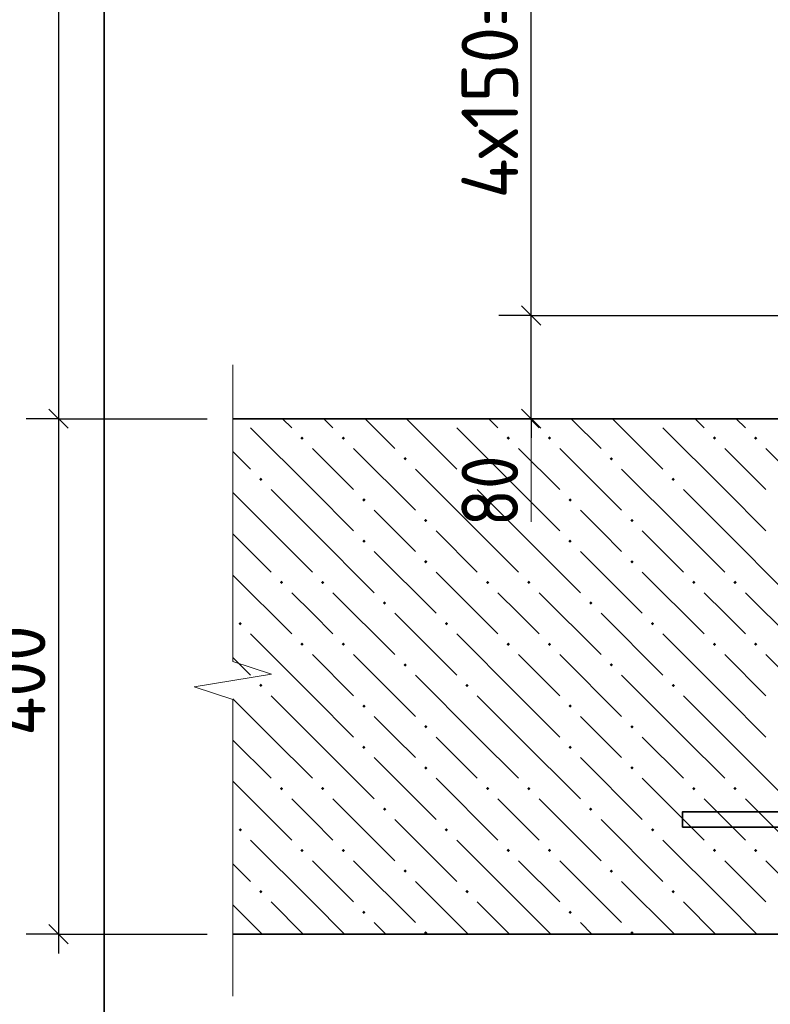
# Model space of a CAD drawing. Header units: millimetres. Extents: x 0 to 42000, y 0 to 29700.
# Tile 3 of 13: x 4368 to 7281, y 10031 to 13851. Entities that reach past the tile are written whole.
import ezdxf

# ---------------------------------------------------------------- set-up
doc = ezdxf.new("R2010")
doc.units = ezdxf.units.MM
for name, color, linetype, lineweight in [('Standard', 7, 'Continuous', 25), ('Выпуски арматуры Г-обр.', 52, 'Continuous', 25), ('ЖБ Плита Фундамента верхний уровень', 7, 'Continuous', 35), ('Примечания', 7, 'Continuous', 13)]:
    doc.layers.add(name, color=color, linetype=linetype, lineweight=lineweight)
doc.styles.add('ISOCPEUR', font='txt')

msp = doc.modelspace()

# ---------------------------------------------------------------- hatches: boundary and pattern name
at = {"layer": 'ЖБ Плита Фундамента верхний уровень', "linetype": 'Continuous', "lineweight": 18, "transparency": 33554687}
for points in [[(5225.7, 12303.2), (5223.8, 12301.4), (5221.9, 12303.2)], [(6025.7, 12303.2), (6023.8, 12301.4), (6021.9, 12303.2)], [(6825.7, 12303.2), (6823.8, 12301.4), (6821.9, 12303.2)], [(5457.3, 12227.9), (5463.8, 12234.4), (5470.3, 12227.9), (5463.8, 12221.4)], [(5617.3, 12227.9), (5623.8, 12234.4), (5630.3, 12227.9), (5623.8, 12221.4)], [(6257.3, 12227.9), (6263.8, 12234.4), (6270.3, 12227.9), (6263.8, 12221.4)], [(6417.3, 12227.9), (6423.8, 12234.4), (6430.3, 12227.9), (6423.8, 12221.4)], [(7057.3, 12227.9), (7063.8, 12234.4), (7070.3, 12227.9), (7063.8, 12221.4)], [(7217.3, 12227.9), (7223.8, 12234.4), (7230.3, 12227.9), (7223.8, 12221.4)], [(5857.3, 12147.9), (5863.8, 12154.4), (5870.3, 12147.9), (5863.8, 12141.4)], [(6657.3, 12147.9), (6663.8, 12154.4), (6670.3, 12147.9), (6663.8, 12141.4)], [(5297.3, 12067.9), (5303.8, 12074.4), (5310.3, 12067.9), (5303.8, 12061.4)], [(6097.3, 12067.9), (6103.8, 12074.4), (6110.3, 12067.9), (6103.8, 12061.4)], [(6897.3, 12067.9), (6903.8, 12074.4), (6910.3, 12067.9), (6903.8, 12061.4)], [(5697.3, 11987.9), (5703.8, 11994.4), (5710.3, 11987.9), (5703.8, 11981.4)], [(6497.3, 11987.9), (6503.8, 11994.4), (6510.3, 11987.9), (6503.8, 11981.4)], [(5937.3, 11907.9), (5943.8, 11914.4), (5950.3, 11907.9), (5943.8, 11901.4)], [(6737.3, 11907.9), (6743.8, 11914.4), (6750.3, 11907.9), (6743.8, 11901.4)], [(5697.3, 11827.9), (5703.8, 11834.4), (5710.3, 11827.9), (5703.8, 11821.4)], [(6497.3, 11827.9), (6503.8, 11834.4), (6510.3, 11827.9), (6503.8, 11821.4)], [(5937.3, 11747.9), (5943.8, 11754.4), (5950.3, 11747.9), (5943.8, 11741.4)], [(6737.3, 11747.9), (6743.8, 11754.4), (6750.3, 11747.9), (6743.8, 11741.4)], [(5377.3, 11667.9), (5383.8, 11674.4), (5390.3, 11667.9), (5383.8, 11661.4)], [(5537.3, 11667.9), (5543.8, 11674.4), (5550.3, 11667.9), (5543.8, 11661.4)], [(6177.3, 11667.9), (6183.8, 11674.4), (6190.3, 11667.9), (6183.8, 11661.4)], [(6337.3, 11667.9), (6343.8, 11674.4), (6350.3, 11667.9), (6343.8, 11661.4)], [(6977.3, 11667.9), (6983.8, 11674.4), (6990.3, 11667.9), (6983.8, 11661.4)], [(7137.3, 11667.9), (7143.8, 11674.4), (7150.3, 11667.9), (7143.8, 11661.4)], [(5777.3, 11587.9), (5783.8, 11594.4), (5790.3, 11587.9), (5783.8, 11581.4)], [(6577.3, 11587.9), (6583.8, 11594.4), (6590.3, 11587.9), (6583.8, 11581.4)], [(5217.3, 11507.9), (5223.8, 11514.4), (5230.3, 11507.9), (5223.8, 11501.4)], [(6017.3, 11507.9), (6023.8, 11514.4), (6030.3, 11507.9), (6023.8, 11501.4)], [(6817.3, 11507.9), (6823.8, 11514.4), (6830.3, 11507.9), (6823.8, 11501.4)], [(5457.3, 11427.9), (5463.8, 11434.4), (5470.3, 11427.9), (5463.8, 11421.4)], [(5617.3, 11427.9), (5623.8, 11434.4), (5630.3, 11427.9), (5623.8, 11421.4)], [(6257.3, 11427.9), (6263.8, 11434.4), (6270.3, 11427.9), (6263.8, 11421.4)], [(6417.3, 11427.9), (6423.8, 11434.4), (6430.3, 11427.9), (6423.8, 11421.4)], [(7057.3, 11427.9), (7063.8, 11434.4), (7070.3, 11427.9), (7063.8, 11421.4)], [(7217.3, 11427.9), (7223.8, 11434.4), (7230.3, 11427.9), (7223.8, 11421.4)], [(5857.3, 11347.9), (5863.8, 11354.4), (5870.3, 11347.9), (5863.8, 11341.4)], [(6657.3, 11347.9), (6663.8, 11354.4), (6670.3, 11347.9), (6663.8, 11341.4)], [(5297.3, 11267.9), (5303.8, 11274.4), (5310.3, 11267.9), (5303.8, 11261.4)], [(6097.3, 11267.9), (6103.8, 11274.4), (6110.3, 11267.9), (6103.8, 11261.4)], [(6897.3, 11267.9), (6903.8, 11274.4), (6910.3, 11267.9), (6903.8, 11261.4)], [(5697.3, 11187.9), (5703.8, 11194.4), (5710.3, 11187.9), (5703.8, 11181.4)], [(6497.3, 11187.9), (6503.8, 11194.4), (6510.3, 11187.9), (6503.8, 11181.4)], [(5937.3, 11107.9), (5943.8, 11114.4), (5950.3, 11107.9), (5943.8, 11101.4)], [(6737.3, 11107.9), (6743.8, 11114.4), (6750.3, 11107.9), (6743.8, 11101.4)], [(5697.3, 11027.9), (5703.8, 11034.4), (5710.3, 11027.9), (5703.8, 11021.4)], [(6497.3, 11027.9), (6503.8, 11034.4), (6510.3, 11027.9), (6503.8, 11021.4)], [(5937.3, 10947.9), (5943.8, 10954.4), (5950.3, 10947.9), (5943.8, 10941.4)], [(6737.3, 10947.9), (6743.8, 10954.4), (6750.3, 10947.9), (6743.8, 10941.4)], [(5377.3, 10867.9), (5383.8, 10874.4), (5390.3, 10867.9), (5383.8, 10861.4)], [(5537.3, 10867.9), (5543.8, 10874.4), (5550.3, 10867.9), (5543.8, 10861.4)], [(6177.3, 10867.9), (6183.8, 10874.4), (6190.3, 10867.9), (6183.8, 10861.4)], [(6337.3, 10867.9), (6343.8, 10874.4), (6350.3, 10867.9), (6343.8, 10861.4)], [(6977.3, 10867.9), (6983.8, 10874.4), (6990.3, 10867.9), (6983.8, 10861.4)], [(7137.3, 10867.9), (7143.8, 10874.4), (7150.3, 10867.9), (7143.8, 10861.4)], [(5777.3, 10787.9), (5783.8, 10794.4), (5790.3, 10787.9), (5783.8, 10781.4)], [(6577.3, 10787.9), (6583.8, 10794.4), (6590.3, 10787.9), (6583.8, 10781.4)], [(5217.3, 10707.9), (5223.8, 10714.4), (5230.3, 10707.9), (5223.8, 10701.4)], [(6017.3, 10707.9), (6023.8, 10714.4), (6030.3, 10707.9), (6023.8, 10701.4)], [(6817.3, 10707.9), (6823.8, 10714.4), (6830.3, 10707.9), (6823.8, 10701.4)], [(5457.3, 10627.9), (5463.8, 10634.4), (5470.3, 10627.9), (5463.8, 10621.4)], [(5617.3, 10627.9), (5623.8, 10634.4), (5630.3, 10627.9), (5623.8, 10621.4)], [(6257.3, 10627.9), (6263.8, 10634.4), (6270.3, 10627.9), (6263.8, 10621.4)], [(6417.3, 10627.9), (6423.8, 10634.4), (6430.3, 10627.9), (6423.8, 10621.4)], [(7057.3, 10627.9), (7063.8, 10634.4), (7070.3, 10627.9), (7063.8, 10621.4)], [(7217.3, 10627.9), (7223.8, 10634.4), (7230.3, 10627.9), (7223.8, 10621.4)], [(5857.3, 10547.9), (5863.8, 10554.4), (5870.3, 10547.9), (5863.8, 10541.4)], [(6657.3, 10547.9), (6663.8, 10554.4), (6670.3, 10547.9), (6663.8, 10541.4)], [(5297.3, 10467.9), (5303.8, 10474.4), (5310.3, 10467.9), (5303.8, 10461.4)], [(6097.3, 10467.9), (6103.8, 10474.4), (6110.3, 10467.9), (6103.8, 10461.4)], [(6897.3, 10467.9), (6903.8, 10474.4), (6910.3, 10467.9), (6903.8, 10461.4)], [(5697.3, 10387.9), (5703.8, 10394.4), (5710.3, 10387.9), (5703.8, 10381.4)], [(6497.3, 10387.9), (6503.8, 10394.4), (6510.3, 10387.9), (6503.8, 10381.4)], [(5937.3, 10307.9), (5943.8, 10314.4), (5950.3, 10307.9), (5945.7, 10303.2), (5941.9, 10303.2)], [(6737.3, 10307.9), (6743.8, 10314.4), (6750.3, 10307.9), (6745.7, 10303.2), (6741.9, 10303.2)]]:
    msp.add_hatch(color=7, dxfattribs=at).paths.add_polyline_path(points, flags=16)

# ---------------------------------------------------------------- linework, layer by layer
at = {"layer": 'Standard', "color": 254, "linetype": 'Continuous', "lineweight": 35, "true_color": 0xc4c4ff, "transparency": 33554687}
msp.add_line((4695.4, 29200), (4695.4, 9803.2), dxfattribs=at)
at = {"layer": 'Standard', "color": 7, "linetype": 'Continuous', "lineweight": -3, "transparency": 33554687}
for p, q in [((4518.2, 25003.2), (4518.2, 12303.2)), ((6352.3, 12703.2), (6352.3, 14953.2)), ((6352.3, 12703.2), (6227.3, 12703.2)), ((6352.3, 12703.2), (6477.3, 12703.2)), ((6352.3, 12303.2), (6352.3, 12703.2)), ((4518.2, 12303.2), (4393.2, 12303.2)), ((4518.2, 12303.2), (4643.2, 12303.2)), ((4518.2, 12303.2), (5095.4, 12303.2)), ((4518.2, 12303.2), (4518.2, 10303.2)), ((6352.3, 12303.2), (6227.3, 12303.2)), ((6352.3, 12303.2), (6477.3, 12303.2)), ((6352.3, 12303.2), (6352.3, 12228.2)), ((4518.2, 10303.2), (4393.2, 10303.2)), ((4518.2, 10303.2), (4643.2, 10303.2)), ((4518.2, 10303.2), (5095.4, 10303.2)), ((4518.2, 10303.2), (4518.2, 10228.2))]:
    msp.add_line(p, q, dxfattribs=at)
at = {"layer": 'Standard', "color": 7, "linetype": 'Continuous', "lineweight": 25, "transparency": 33554687}
for p, q in [((6389.8, 12665.7), (6314.8, 12740.7)), ((4480.7, 12340.7), (4555.7, 12265.7)), ((6389.8, 12265.7), (6314.8, 12340.7)), ((4480.7, 10340.7), (4555.7, 10265.7))]:
    msp.add_line(p, q, dxfattribs=at)
at = {"layer": 'Standard', "color": 7, "linetype": 'Continuous', "lineweight": 13, "transparency": 33554687}
msp.add_line((6352.3, 12303.2), (6352.3, 11903.2), dxfattribs=at)
at = {"layer": 'Standard', "color": 7, "linetype": 'Continuous', "lineweight": -3, "transparency": 33554687}
for points in [[(6352.3, 12703.2), (6798, 12703.2), (6798, 12703.2), (7795.4, 12703.2)], [(6352.3, 12303.2), (6335.3, 12303.2), (6335.3, 12303.2), (6335.3, 12303.2), (6335.3, 12303.2), (6335.3, 12303.2), (6335.3, 12303.2), (6335.3, 12303.2), (6335.3, 12303.2), (6321, 12303.2), (6321, 12303.2), (6202.3, 12303.2)]]:
    msp.add_lwpolyline(points, dxfattribs=at)
at = {"layer": 'Выпуски арматуры Г-обр.', "color": 7, "linetype": 'Continuous', "lineweight": 35, "transparency": 33554687}
msp.add_lwpolyline([(7975.3, 15303.2), (7975.3, 10924.1), (7970.1, 10886.4), (7957.2, 10847.2), (7937, 10811.1), (7912.2, 10781.4), (7882.5, 10756.6), (7846.4, 10736.4), (7807.2, 10723.5), (7769.5, 10718.2), (6940.3, 10718.2), (6940.3, 10778.2), (7765.4, 10778.2), (7793.6, 10782.2), (7822.1, 10791.6), (7848.3, 10806.2), (7869.6, 10824), (7887.4, 10845.3), (7902, 10871.5), (7911.4, 10900), (7915.3, 10928.2), (7915.3, 15303.2), (7975.3, 15303.2)], dxfattribs=at)
at = {"layer": 'ЖБ Плита Фундамента верхний уровень', "color": 7, "linetype": 'Continuous', "lineweight": 35, "transparency": 33554687}
for p, q in [((7695.4, 12303.2), (5195.4, 12303.2)), ((5195.4, 10303.2), (10195.4, 10303.2))]:
    msp.add_line(p, q, dxfattribs=at)
at = {"layer": 'ЖБ Плита Фундамента верхний уровень', "color": 252, "linetype": 'Continuous', "lineweight": 18, "true_color": 0x8f8f8f, "transparency": 33554687}
for p, q in [((5388.4, 12303.2), (5423.8, 12267.9)), ((5583.8, 12267.9), (5548.4, 12303.2)), ((5708.4, 12303.2), (5823.8, 12187.9)), ((5868.4, 12303.2), (6063.8, 12107.9)), ((6188.4, 12303.2), (6223.8, 12267.9)), ((6383.8, 12267.9), (6348.4, 12303.2)), ((6508.4, 12303.2), (6623.8, 12187.9)), ((6668.4, 12303.2), (6863.8, 12107.9)), ((6988.4, 12303.2), (7023.8, 12267.9)), ((7183.8, 12267.9), (7148.4, 12303.2)), ((5503.8, 12027.9), (5263.8, 12267.9)), ((6303.8, 12027.9), (6063.8, 12267.9)), ((7103.8, 12027.9), (6863.8, 12267.9)), ((5503.8, 12187.9), (5663.8, 12027.9)), ((5663.8, 12187.9), (5903.8, 11947.9)), ((6303.8, 12187.9), (6463.8, 12027.9)), ((6463.8, 12187.9), (6703.8, 11947.9)), ((7103.8, 12187.9), (7263.8, 12027.9)), ((7263.8, 12187.9), (7503.8, 11947.9)), ((5195.4, 12176.3), (5263.8, 12107.9)), ((6143.8, 11867.9), (5903.8, 12107.9)), ((6943.8, 11867.9), (6703.8, 12107.9)), ((5343.8, 11867.9), (5195.4, 12016.3)), ((5343.8, 12027.9), (5503.8, 11867.9)), ((5503.8, 12027.9), (5663.8, 11867.9)), ((6143.8, 12027.9), (6303.8, 11867.9)), ((6303.8, 12027.9), (6463.8, 11867.9)), ((6943.8, 12027.9), (7103.8, 11867.9)), ((7103.8, 12027.9), (7263.8, 11867.9)), ((5823.8, 11867.9), (5743.8, 11947.9)), ((6623.8, 11867.9), (6543.8, 11947.9)), ((5195.4, 11856.3), (5343.8, 11707.9)), ((5343.8, 11867.9), (5503.8, 11707.9)), ((5503.8, 11867.9), (5743.8, 11627.9)), ((5903.8, 11787.9), (5823.8, 11867.9)), ((5983.8, 11867.9), (6143.8, 11707.9)), ((6143.8, 11867.9), (6303.8, 11707.9)), ((6303.8, 11867.9), (6543.8, 11627.9)), ((6703.8, 11787.9), (6623.8, 11867.9)), ((6783.8, 11867.9), (6943.8, 11707.9)), ((6943.8, 11867.9), (7103.8, 11707.9)), ((7103.8, 11867.9), (7343.8, 11627.9)), ((5743.8, 11787.9), (5983.8, 11547.9)), ((6543.8, 11787.9), (6783.8, 11547.9)), ((5195.4, 11696.3), (5423.8, 11467.9)), ((5983.8, 11707.9), (6223.8, 11467.9)), ((6783.8, 11707.9), (7023.8, 11467.9)), ((5503.8, 11547.9), (5423.8, 11627.9)), ((5583.8, 11627.9), (5823.8, 11387.9)), ((6303.8, 11547.9), (6223.8, 11627.9)), ((6383.8, 11627.9), (6623.8, 11387.9)), ((7103.8, 11547.9), (7023.8, 11627.9)), ((7183.8, 11627.9), (7423.8, 11387.9)), ((5583.8, 11467.9), (5503.8, 11547.9)), ((5823.8, 11547.9), (6063.8, 11307.9)), ((6383.8, 11467.9), (6303.8, 11547.9)), ((6623.8, 11547.9), (6863.8, 11307.9)), ((7183.8, 11467.9), (7103.8, 11547.9)), ((5503.8, 11227.9), (5263.8, 11467.9)), ((6303.8, 11227.9), (6063.8, 11467.9)), ((7103.8, 11227.9), (6863.8, 11467.9)), ((5503.8, 11387.9), (5663.8, 11227.9)), ((5663.8, 11387.9), (5903.8, 11147.9)), ((6303.8, 11387.9), (6463.8, 11227.9)), ((6463.8, 11387.9), (6703.8, 11147.9)), ((7103.8, 11387.9), (7263.8, 11227.9)), ((7263.8, 11387.9), (7503.8, 11147.9)), ((5195.4, 11376.3), (5263.8, 11307.9)), ((6143.8, 11067.9), (5903.8, 11307.9)), ((6943.8, 11067.9), (6703.8, 11307.9)), ((5343.8, 11067.9), (5195.4, 11216.3)), ((5343.8, 11227.9), (5503.8, 11067.9)), ((5503.8, 11227.9), (5663.8, 11067.9)), ((6143.8, 11227.9), (6303.8, 11067.9)), ((6303.8, 11227.9), (6463.8, 11067.9)), ((6943.8, 11227.9), (7103.8, 11067.9)), ((7103.8, 11227.9), (7263.8, 11067.9)), ((5823.8, 11067.9), (5743.8, 11147.9)), ((6623.8, 11067.9), (6543.8, 11147.9)), ((5195.4, 11056.3), (5343.8, 10907.9)), ((5343.8, 11067.9), (5503.8, 10907.9)), ((5503.8, 11067.9), (5743.8, 10827.9)), ((5903.8, 10987.9), (5823.8, 11067.9)), ((5983.8, 11067.9), (6143.8, 10907.9)), ((6143.8, 11067.9), (6303.8, 10907.9)), ((6303.8, 11067.9), (6543.8, 10827.9)), ((6703.8, 10987.9), (6623.8, 11067.9)), ((6783.8, 11067.9), (6943.8, 10907.9)), ((6943.8, 11067.9), (7103.8, 10907.9)), ((7103.8, 11067.9), (7343.8, 10827.9)), ((5743.8, 10987.9), (5983.8, 10747.9)), ((6543.8, 10987.9), (6783.8, 10747.9)), ((5195.4, 10896.3), (5423.8, 10667.9)), ((5983.8, 10907.9), (6223.8, 10667.9)), ((6783.8, 10907.9), (7023.8, 10667.9)), ((5503.8, 10747.9), (5423.8, 10827.9)), ((5583.8, 10827.9), (5823.8, 10587.9)), ((6303.8, 10747.9), (6223.8, 10827.9)), ((6383.8, 10827.9), (6623.8, 10587.9)), ((7103.8, 10747.9), (7023.8, 10827.9)), ((7183.8, 10827.9), (7423.8, 10587.9)), ((5583.8, 10667.9), (5503.8, 10747.9)), ((5823.8, 10747.9), (6063.8, 10507.9)), ((6383.8, 10667.9), (6303.8, 10747.9)), ((6623.8, 10747.9), (6863.8, 10507.9)), ((7183.8, 10667.9), (7103.8, 10747.9)), ((5503.8, 10427.9), (5263.8, 10667.9)), ((6303.8, 10427.9), (6063.8, 10667.9)), ((7103.8, 10427.9), (6863.8, 10667.9)), ((5503.8, 10587.9), (5663.8, 10427.9)), ((5663.8, 10587.9), (5903.8, 10347.9)), ((6303.8, 10587.9), (6463.8, 10427.9)), ((6463.8, 10587.9), (6703.8, 10347.9)), ((7103.8, 10587.9), (7263.8, 10427.9)), ((7263.8, 10587.9), (7503.8, 10347.9)), ((5195.4, 10576.3), (5263.8, 10507.9)), ((6108.4, 10303.2), (5903.8, 10507.9)), ((6908.4, 10303.2), (6703.8, 10507.9)), ((5308.4, 10303.2), (5195.4, 10416.3)), ((5343.8, 10427.9), (5468.4, 10303.2)), ((5503.8, 10427.9), (5628.4, 10303.2)), ((6143.8, 10427.9), (6268.4, 10303.2)), ((6303.8, 10427.9), (6428.4, 10303.2)), ((6943.8, 10427.9), (7068.4, 10303.2)), ((7103.8, 10427.9), (7228.4, 10303.2)), ((5788.4, 10303.2), (5743.8, 10347.9)), ((6588.4, 10303.2), (6543.8, 10347.9))]:
    msp.add_line(p, q, dxfattribs=at)
at = {"layer": 'Примечания', "color": 7, "linetype": 'Continuous', "lineweight": 13, "transparency": 33554687}
for p, q in [((5195.4, 12512.2), (5195.4, 11360.7)), ((5195.4, 11360.7), (5345.3, 11311.7)), ((5345.3, 11311.7), (5045.3, 11262.7)), ((5045.3, 11262.7), (5195.4, 11213.7)), ((5195.4, 11213.7), (5195.4, 10062.2)), ((5195.4, 10062.2), (5195.4, 10062.2))]:
    msp.add_line(p, q, dxfattribs=at)

# ---------------------------------------------------------------- texts
at = {"layer": 'Standard', "color": 7, "linetype": 'Continuous', "lineweight": 25, "transparency": 33554687, "char_height": 220, "attachment_point": 7, "rotation": 90, "style": 'ISOCPEUR'}
for s, insert, width in [('\\W0.94;4х150=600', (6302.3, 13157.2), 1466.324), ('\\W0.87;80', (6302.3, 11885.2), 403.932), ('\\W0.92;400', (4468.2, 11072.2), 584.431)]:
    msp.add_mtext(s, dxfattribs=dict(at, insert=insert, width=width))

doc.saveas('drawing.dxf')
